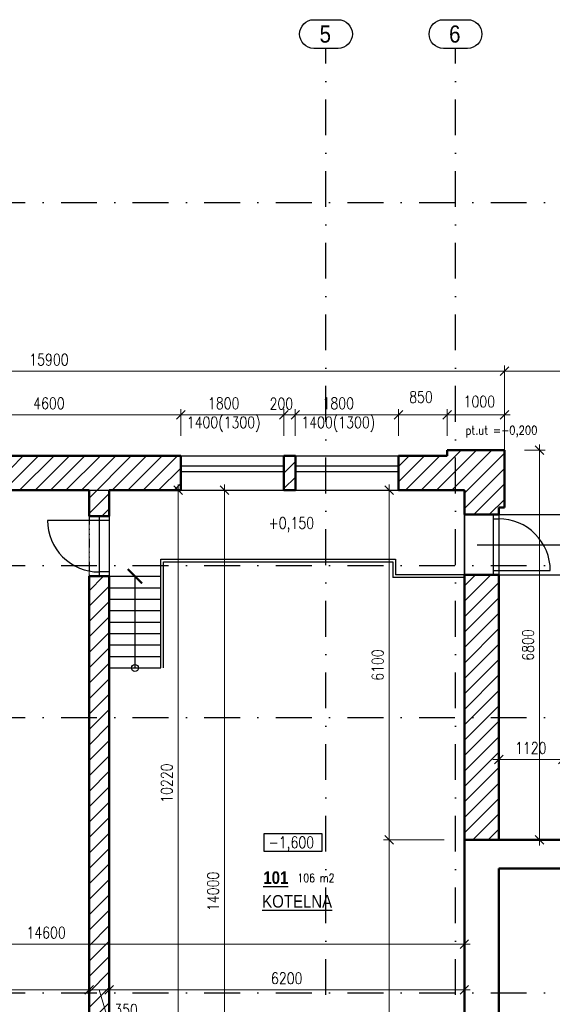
# Model space of a CAD drawing. Header units: millimetres. Extents: x -33711 to 550618, y -222428 to 596511.
# Tile 10 of 256: x 314800 to 324095, y -212454 to -195270. Entities that reach past the tile are written whole.
import ezdxf

# ---------------------------------------------------------------- set-up
doc = ezdxf.new("R2010")
doc.units = ezdxf.units.MM
doc.linetypes.add('DASHDOT', pattern=[0.5, 0.25, -0.125, 0, -0.125])
doc.linetypes.add('DIVIDE', pattern=[8, 3, -1.5, 0.25, -1.5, 0.25, -1.5])
for name, color, linetype in [('IN_C_CERCHOVANA', 7, 'DIVIDE'), ('IN_C_OSA', 6, 'DASHDOT'), ('IN_C_TENKA', 7, 'Continuous'), ('IN_LEGENDA_M', 3, 'Continuous'), ('IN_TEXT', 7, 'Continuous'), ('IN_VYPLNE OTVORU', 151, 'Continuous')]:
    doc.layers.add(name, color=color, linetype=linetype)
for name, color, linetype, lineweight in [('IN_C_TLUSTA', 5, 'Continuous', 50), ('IN_KOTY', 4, 'Continuous', 13), ('IN_SRAFY', 8, 'Continuous', 9)]:
    doc.layers.add(name, color=color, linetype=linetype, lineweight=lineweight)
doc.layers.add('IN_HELP', color=6, linetype='Continuous', plot=False)
doc.styles.add('ARIAL', font='arial.ttf')
doc.styles.add('Koty', font='romand.shx', dxfattribs={"width": 0.8})
doc.styles.add('ROMAND', font='romand.shx', dxfattribs={"width": 0.85})
doc.dimstyles.new('IN_100', dxfattribs={"dimtxt": 200, "dimasz": 150, "dimexe": 100, "dimexo": 350, "dimgap": 100, "dimtad": 1, "dimdec": 4, "dimrnd": 5, "dimdsep": 46, "dimtxsty": 'Koty', "dimblk": 'OBLIQUE', "dimcen": 40, "dimdle": 100, "dimclrd": 256, "dimclrt": 7, "dimadec": 0, "dimazin": 0, "dimtfac": 1, "dimtdec": 4, "dimtmove": 1, "dimatfit": 3, "dimldrblk": 'ARCHTICK', "dimfxl": 500, "dimtolj": 1, "dimtzin": 0, "dimlwd": -1, "dimlwe": -1, "dimarcsym": 0})

# ---------------------------------------------------------------- blocks, each defined once
blk = doc.blocks.new('_Oblique')
at = {"color": 0, "linetype": 'ByBlock', "lineweight": -2}
blk.add_line((-0.5, -0.5), (0.5, 0.5), dxfattribs=at)
blk = doc.blocks.new('*D235')
at = {"layer": 'DEFPOINTS', "color": 0, "transparency": 16777216}
for p in [(323260, -201403), (307360, -202883), (323260, -203783)]:
    blk.add_point(p, dxfattribs=at)
at = {"layer": 'IN_KOTY', "color": 0, "transparency": 16777216}
for p, q in [((307360, -202533), (307360, -201303)), ((323260, -203433), (323260, -201303))]:
    blk.add_line(p, q, dxfattribs=at)
at = {"layer": 'IN_KOTY', "transparency": 16777216}
blk.add_line((307260, -201403), (323360, -201403), dxfattribs=at)
at = {"layer": 'IN_KOTY', "transparency": 16777216, "xscale": 150, "yscale": 150, "zscale": 150, "rotation": 180}
blk.add_blockref('_Oblique', (307360, -201403), dxfattribs=at)
at = {"layer": 'IN_KOTY', "transparency": 16777216, "xscale": 150, "yscale": 150, "zscale": 150}
blk.add_blockref('_Oblique', (323260, -201403), dxfattribs=at)
at = {"layer": 'IN_KOTY', "color": 7, "transparency": 16777216, "insert": (315310, -201203), "char_height": 200, "attachment_point": 5, "style": 'Koty'}
blk.add_mtext('\\A1;15900', dxfattribs=at)
blk = doc.blocks.new('_ArchTick')
at = {"color": 0, "linetype": 'ByBlock', "lineweight": 13, "const_width": 0.15}
blk.add_lwpolyline([(-0.5, -0.5), (0.5, 0.5)], dxfattribs=at)
blk = doc.blocks.new('*D265')
at = {"layer": 'DEFPOINTS', "color": 0, "transparency": 16777216}
for p in [(323260, -202783), (323160, -209583), (323873, -209583)]:
    blk.add_point(p, dxfattribs=at)
at = {"layer": 'IN_KOTY', "transparency": 16777216}
blk.add_line((323873, -202683), (323873, -209683), dxfattribs=at)
at = {"layer": 'IN_KOTY', "color": 0, "transparency": 16777216}
for p, q in [((323610, -202783), (323973, -202783)), ((323510, -209583), (323973, -209583))]:
    blk.add_line(p, q, dxfattribs=at)
at = {"layer": 'IN_KOTY', "transparency": 16777216, "xscale": 150, "yscale": 150, "zscale": 150}
for p, rotation in [((323873, -202783), 90), ((323873, -209583), 270)]:
    blk.add_blockref('_Oblique', p, dxfattribs=dict(at, rotation=rotation))
at = {"layer": 'IN_KOTY', "color": 7, "transparency": 16777216, "insert": (323673, -206183), "char_height": 200, "attachment_point": 5, "rotation": 90, "style": 'Koty'}
blk.add_mtext('\\A1;6800', dxfattribs=at)
blk = doc.blocks.new('*D266')
at = {"layer": 'DEFPOINTS', "color": 0, "transparency": 16777216}
for p in [(324280, -208180), (323160, -209583), (324280, -209583)]:
    blk.add_point(p, dxfattribs=at)
at = {"layer": 'IN_KOTY', "color": 0, "transparency": 16777216}
for p, q in [((323160, -209233), (323160, -208080)), ((324280, -209233), (324280, -208080))]:
    blk.add_line(p, q, dxfattribs=at)
at = {"layer": 'IN_KOTY', "transparency": 16777216}
blk.add_line((323060, -208180), (324380, -208180), dxfattribs=at)
at = {"layer": 'IN_KOTY', "transparency": 16777216, "xscale": 150, "yscale": 150, "zscale": 150, "rotation": 180}
blk.add_blockref('_Oblique', (323160, -208180), dxfattribs=at)
at = {"layer": 'IN_KOTY', "transparency": 16777216, "xscale": 150, "yscale": 150, "zscale": 150}
blk.add_blockref('_Oblique', (324280, -208180), dxfattribs=at)
at = {"layer": 'IN_KOTY', "color": 7, "transparency": 16777216, "insert": (323720, -207980), "char_height": 200, "attachment_point": 5, "style": 'Koty'}
blk.add_mtext('\\A1;1120', dxfattribs=at)
blk = doc.blocks.new('*D306')
at = {"layer": 'DEFPOINTS', "color": 0, "transparency": 16777216}
for p in [(326710, -201403), (326710, -202983), (323260, -203783)]:
    blk.add_point(p, dxfattribs=at)
at = {"layer": 'IN_KOTY', "color": 0, "transparency": 16777216}
for p, q in [((323260, -203433), (323260, -201303)), ((326710, -202633), (326710, -201303))]:
    blk.add_line(p, q, dxfattribs=at)
at = {"layer": 'IN_KOTY', "transparency": 16777216}
blk.add_line((323160, -201403), (326810, -201403), dxfattribs=at)
at = {"layer": 'IN_KOTY', "transparency": 16777216, "xscale": 150, "yscale": 150, "zscale": 150, "rotation": 180}
blk.add_blockref('_Oblique', (323260, -201403), dxfattribs=at)
at = {"layer": 'IN_KOTY', "transparency": 16777216, "xscale": 150, "yscale": 150, "zscale": 150}
blk.add_blockref('_Oblique', (326710, -201403), dxfattribs=at)
at = {"layer": 'IN_KOTY', "color": 7, "transparency": 16777216, "insert": (324985, -201203), "char_height": 200, "attachment_point": 5, "style": 'Koty'}
blk.add_mtext('\\A1;3450', dxfattribs=at)
blk = doc.blocks.new('*D239')
at = {"layer": 'DEFPOINTS', "color": 0, "transparency": 16777216}
for p in [(321410, -202165), (319610, -202883), (321410, -202883)]:
    blk.add_point(p, dxfattribs=at)
at = {"layer": 'IN_KOTY', "color": 0, "transparency": 16777216}
for p, q in [((319610, -202533), (319610, -202065)), ((321410, -202533), (321410, -202065))]:
    blk.add_line(p, q, dxfattribs=at)
at = {"layer": 'IN_KOTY', "transparency": 16777216}
for p, q in [((319610, -202165), (319460, -202165)), ((319610, -202165), (321410, -202165)), ((321410, -202165), (321560, -202165))]:
    blk.add_line(p, q, dxfattribs=at)
at = {"layer": 'IN_KOTY', "transparency": 16777216, "xscale": 150, "yscale": 150, "zscale": 150}
blk.add_blockref('_Oblique', (319610, -202165), dxfattribs=at)
at = {"layer": 'IN_KOTY', "transparency": 16777216, "xscale": 150, "yscale": 150, "zscale": 150, "rotation": 180}
blk.add_blockref('_Oblique', (321410, -202165), dxfattribs=at)
at = {"layer": 'IN_KOTY', "color": 7, "transparency": 16777216, "insert": (320360, -202165), "char_height": 200, "attachment_point": 5, "style": 'Koty'}
blk.add_mtext('\\A1;1800\\P1400(1300)', dxfattribs=at)
blk = doc.blocks.new('*D240')
at = {"layer": 'DEFPOINTS', "color": 0, "transparency": 16777216}
for p in [(323260, -202165), (322260, -202883), (323260, -203283)]:
    blk.add_point(p, dxfattribs=at)
at = {"layer": 'IN_KOTY', "color": 0, "transparency": 16777216}
for p, q in [((322260, -202533), (322260, -202065)), ((323260, -202933), (323260, -202065))]:
    blk.add_line(p, q, dxfattribs=at)
at = {"layer": 'IN_KOTY', "transparency": 16777216}
blk.add_line((322160, -202165), (323360, -202165), dxfattribs=at)
at = {"layer": 'IN_KOTY', "transparency": 16777216, "xscale": 150, "yscale": 150, "zscale": 150, "rotation": 180}
blk.add_blockref('_Oblique', (322260, -202165), dxfattribs=at)
at = {"layer": 'IN_KOTY', "transparency": 16777216, "xscale": 150, "yscale": 150, "zscale": 150}
blk.add_blockref('_Oblique', (323260, -202165), dxfattribs=at)
at = {"layer": 'IN_KOTY', "color": 7, "transparency": 16777216, "insert": (322822, -201934), "char_height": 200, "attachment_point": 5, "style": 'Koty'}
blk.add_mtext('\\A1;1000', dxfattribs=at)
blk = doc.blocks.new('*D241')
at = {"layer": 'DEFPOINTS', "color": 0, "transparency": 16777216}
for p in [(322260, -202165), (321410, -202883), (322260, -202883)]:
    blk.add_point(p, dxfattribs=at)
at = {"layer": 'IN_KOTY', "color": 0, "transparency": 16777216}
for p, q in [((321410, -202533), (321410, -202065)), ((322260, -202533), (322260, -202065))]:
    blk.add_line(p, q, dxfattribs=at)
at = {"layer": 'IN_KOTY', "transparency": 16777216}
blk.add_line((321310, -202165), (322360, -202165), dxfattribs=at)
at = {"layer": 'IN_KOTY', "transparency": 16777216, "xscale": 150, "yscale": 150, "zscale": 150, "rotation": 180}
blk.add_blockref('_Oblique', (321410, -202165), dxfattribs=at)
at = {"layer": 'IN_KOTY', "transparency": 16777216, "xscale": 150, "yscale": 150, "zscale": 150}
blk.add_blockref('_Oblique', (322260, -202165), dxfattribs=at)
at = {"layer": 'IN_KOTY', "color": 7, "transparency": 16777216, "insert": (321803, -201856), "char_height": 200, "attachment_point": 5, "style": 'Koty'}
blk.add_mtext('\\A1;850', dxfattribs=at)
blk = doc.blocks.new('*D242')
at = {"layer": 'DEFPOINTS', "color": 0, "transparency": 16777216}
for p in [(319410, -202165), (319410, -202883), (319610, -202883)]:
    blk.add_point(p, dxfattribs=at)
at = {"layer": 'IN_KOTY', "color": 0, "transparency": 16777216}
for p, q in [((319410, -202533), (319410, -202065)), ((319610, -202533), (319610, -202065))]:
    blk.add_line(p, q, dxfattribs=at)
at = {"layer": 'IN_KOTY', "transparency": 16777216}
blk.add_line((319710, -202165), (319310, -202165), dxfattribs=at)
at = {"layer": 'IN_KOTY', "transparency": 16777216, "xscale": 150, "yscale": 150, "zscale": 150, "rotation": 180}
blk.add_blockref('_Oblique', (319410, -202165), dxfattribs=at)
at = {"layer": 'IN_KOTY', "transparency": 16777216, "xscale": 150, "yscale": 150, "zscale": 150}
blk.add_blockref('_Oblique', (319610, -202165), dxfattribs=at)
at = {"layer": 'IN_KOTY', "color": 7, "transparency": 16777216, "insert": (319367, -201972), "char_height": 200, "attachment_point": 5, "style": 'Koty'}
blk.add_mtext('\\A1;200', dxfattribs=at)
blk = doc.blocks.new('*D312')
at = {"layer": 'DEFPOINTS', "color": 0, "transparency": 16777216}
for p in [(317610, -202165), (317610, -202883), (319410, -202883)]:
    blk.add_point(p, dxfattribs=at)
at = {"layer": 'IN_KOTY', "color": 0, "transparency": 16777216}
for p, q in [((317610, -202533), (317610, -202065)), ((319410, -202533), (319410, -202065))]:
    blk.add_line(p, q, dxfattribs=at)
at = {"layer": 'IN_KOTY', "transparency": 16777216}
for p, q in [((317610, -202165), (317460, -202165)), ((319410, -202165), (317610, -202165)), ((319410, -202165), (319560, -202165))]:
    blk.add_line(p, q, dxfattribs=at)
at = {"layer": 'IN_KOTY', "transparency": 16777216, "xscale": 150, "yscale": 150, "zscale": 150}
blk.add_blockref('_Oblique', (317610, -202165), dxfattribs=at)
at = {"layer": 'IN_KOTY', "transparency": 16777216, "xscale": 150, "yscale": 150, "zscale": 150, "rotation": 180}
blk.add_blockref('_Oblique', (319410, -202165), dxfattribs=at)
at = {"layer": 'IN_KOTY', "color": 7, "transparency": 16777216, "insert": (318360, -202165), "char_height": 200, "attachment_point": 5, "style": 'Koty'}
blk.add_mtext('\\A1;1800\\P1400(1300)', dxfattribs=at)
blk = doc.blocks.new('*D313')
at = {"layer": 'DEFPOINTS', "color": 0, "transparency": 16777216}
for p in [(313010, -202165), (313010, -202883), (317610, -202883)]:
    blk.add_point(p, dxfattribs=at)
at = {"layer": 'IN_KOTY', "color": 0, "transparency": 16777216}
for p, q in [((313010, -202533), (313010, -202065)), ((317610, -202533), (317610, -202065))]:
    blk.add_line(p, q, dxfattribs=at)
at = {"layer": 'IN_KOTY', "transparency": 16777216}
blk.add_line((317710, -202165), (312910, -202165), dxfattribs=at)
at = {"layer": 'IN_KOTY', "transparency": 16777216, "xscale": 150, "yscale": 150, "zscale": 150, "rotation": 180}
blk.add_blockref('_Oblique', (313010, -202165), dxfattribs=at)
at = {"layer": 'IN_KOTY', "transparency": 16777216, "xscale": 150, "yscale": 150, "zscale": 150}
blk.add_blockref('_Oblique', (317610, -202165), dxfattribs=at)
at = {"layer": 'IN_KOTY', "color": 7, "transparency": 16777216, "insert": (315310, -201965), "char_height": 200, "attachment_point": 5, "style": 'Koty'}
blk.add_mtext('\\A1;4600', dxfattribs=at)
blk = doc.blocks.new('*D323')
at = {"layer": 'DEFPOINTS', "color": 0, "transparency": 16777216}
for p in [(307960, -203483), (316010, -203483), (316010, -212199)]:
    blk.add_point(p, dxfattribs=at)
at = {"layer": 'IN_KOTY', "color": 0, "transparency": 16777216}
for p, q in [((307960, -203833), (307960, -212299)), ((316010, -203833), (316010, -212299))]:
    blk.add_line(p, q, dxfattribs=at)
at = {"layer": 'IN_KOTY', "transparency": 16777216}
blk.add_line((307860, -212199), (316110, -212199), dxfattribs=at)
at = {"layer": 'IN_KOTY', "transparency": 16777216, "xscale": 150, "yscale": 150, "zscale": 150, "rotation": 180}
blk.add_blockref('_Oblique', (307960, -212199), dxfattribs=at)
at = {"layer": 'IN_KOTY', "transparency": 16777216, "xscale": 150, "yscale": 150, "zscale": 150}
blk.add_blockref('_Oblique', (316010, -212199), dxfattribs=at)
at = {"layer": 'IN_KOTY', "color": 7, "transparency": 16777216, "insert": (311985, -211999), "char_height": 200, "attachment_point": 5, "style": 'Koty'}
blk.add_mtext('\\A1;8050', dxfattribs=at)
blk = doc.blocks.new('*D324')
at = {"layer": 'DEFPOINTS', "color": 0, "transparency": 16777216}
for p in [(316010, -203483), (316360, -210322), (316360, -212199)]:
    blk.add_point(p, dxfattribs=at)
at = {"layer": 'IN_KOTY', "color": 0, "transparency": 16777216}
for p, q in [((316010, -203833), (316010, -212299)), ((316360, -210672), (316360, -212299))]:
    blk.add_line(p, q, dxfattribs=at)
at = {"layer": 'IN_KOTY', "transparency": 16777216}
for p, q in [((315910, -212199), (316460, -212199)), ((316185, -212199), (316350, -212749)), ((316350, -212749), (316962, -212749))]:
    blk.add_line(p, q, dxfattribs=at)
at = {"layer": 'IN_KOTY', "transparency": 16777216, "xscale": 150, "yscale": 150, "zscale": 150, "rotation": 180}
blk.add_blockref('_Oblique', (316010, -212199), dxfattribs=at)
at = {"layer": 'IN_KOTY', "transparency": 16777216, "xscale": 150, "yscale": 150, "zscale": 150}
blk.add_blockref('_Oblique', (316360, -212199), dxfattribs=at)
at = {"layer": 'IN_KOTY', "color": 7, "transparency": 16777216, "insert": (316656, -212549), "char_height": 200, "attachment_point": 5, "style": 'Koty'}
blk.add_mtext('\\A1;350', dxfattribs=at)
blk = doc.blocks.new('*D325')
at = {"layer": 'DEFPOINTS', "color": 0, "transparency": 16777216}
for p in [(316360, -210322), (322560, -210193), (322560, -212199)]:
    blk.add_point(p, dxfattribs=at)
at = {"layer": 'IN_KOTY', "color": 0, "transparency": 16777216}
for p, q in [((322560, -210543), (322560, -212299)), ((316360, -210672), (316360, -212299))]:
    blk.add_line(p, q, dxfattribs=at)
at = {"layer": 'IN_KOTY', "transparency": 16777216}
blk.add_line((316260, -212199), (322660, -212199), dxfattribs=at)
at = {"layer": 'IN_KOTY', "transparency": 16777216, "xscale": 150, "yscale": 150, "zscale": 150, "rotation": 180}
blk.add_blockref('_Oblique', (316360, -212199), dxfattribs=at)
at = {"layer": 'IN_KOTY', "transparency": 16777216, "xscale": 150, "yscale": 150, "zscale": 150}
blk.add_blockref('_Oblique', (322560, -212199), dxfattribs=at)
at = {"layer": 'IN_KOTY', "color": 7, "transparency": 16777216, "insert": (319460, -211999), "char_height": 200, "attachment_point": 5, "style": 'Koty'}
blk.add_mtext('\\A1;6200', dxfattribs=at)
blk = doc.blocks.new('*D329')
at = {"layer": 'DEFPOINTS', "color": 0, "transparency": 16777216}
for p in [(316360, -203483), (316360, -213703), (317566, -213703)]:
    blk.add_point(p, dxfattribs=at)
at = {"layer": 'IN_KOTY', "transparency": 16777216}
blk.add_line((317566, -203383), (317566, -213803), dxfattribs=at)
at = {"layer": 'IN_KOTY', "color": 0, "transparency": 16777216}
for p, q in [((316710, -203483), (317666, -203483)), ((316710, -213703), (317666, -213703))]:
    blk.add_line(p, q, dxfattribs=at)
at = {"layer": 'IN_KOTY', "transparency": 16777216, "xscale": 150, "yscale": 150, "zscale": 150}
for p, rotation in [((317566, -203483), 90), ((317566, -213703), 270)]:
    blk.add_blockref('_Oblique', p, dxfattribs=dict(at, rotation=rotation))
at = {"layer": 'IN_KOTY', "color": 7, "transparency": 16777216, "insert": (317366, -208593), "char_height": 200, "attachment_point": 5, "rotation": 90, "style": 'Koty'}
blk.add_mtext('\\A1;10220', dxfattribs=at)
blk = doc.blocks.new('*D331')
at = {"layer": 'DEFPOINTS', "color": 0, "transparency": 16777216}
for p in [(316360, -203483), (316360, -217483), (318376, -217483)]:
    blk.add_point(p, dxfattribs=at)
at = {"layer": 'IN_KOTY', "transparency": 16777216}
blk.add_line((318376, -203383), (318376, -217583), dxfattribs=at)
at = {"layer": 'IN_KOTY', "color": 0, "transparency": 16777216}
for p, q in [((316710, -203483), (318476, -203483)), ((316710, -217483), (318476, -217483))]:
    blk.add_line(p, q, dxfattribs=at)
at = {"layer": 'IN_KOTY', "transparency": 16777216, "xscale": 150, "yscale": 150, "zscale": 150}
for p, rotation in [((318376, -203483), 90), ((318376, -217483), 270)]:
    blk.add_blockref('_Oblique', p, dxfattribs=dict(at, rotation=rotation))
at = {"layer": 'IN_KOTY', "color": 7, "transparency": 16777216, "insert": (318176, -210483), "char_height": 200, "attachment_point": 5, "rotation": 90, "style": 'Koty'}
blk.add_mtext('\\A1;14000', dxfattribs=at)
blk = doc.blocks.new('*D332')
at = {"layer": 'DEFPOINTS', "color": 0, "transparency": 16777216}
for p in [(322560, -209583), (321248, -217483), (322560, -217483)]:
    blk.add_point(p, dxfattribs=at)
at = {"layer": 'IN_KOTY', "color": 0, "transparency": 16777216}
for p, q in [((322210, -209583), (321148, -209583)), ((322210, -217483), (321148, -217483))]:
    blk.add_line(p, q, dxfattribs=at)
at = {"layer": 'IN_KOTY', "transparency": 16777216}
blk.add_line((321248, -209483), (321248, -217583), dxfattribs=at)
at = {"layer": 'IN_KOTY', "transparency": 16777216, "xscale": 150, "yscale": 150, "zscale": 150}
for p, rotation in [((321248, -209583), 90), ((321248, -217483), 270)]:
    blk.add_blockref('_Oblique', p, dxfattribs=dict(at, rotation=rotation))
at = {"layer": 'IN_KOTY', "color": 7, "transparency": 16777216, "insert": (321048, -213533), "char_height": 200, "attachment_point": 5, "rotation": 90, "style": 'Koty'}
blk.add_mtext('\\A1;7900', dxfattribs=at)
blk = doc.blocks.new('*D333')
at = {"layer": 'DEFPOINTS', "color": 0, "transparency": 16777216}
for p in [(307960, -203483), (322560, -203483), (322560, -211404)]:
    blk.add_point(p, dxfattribs=at)
at = {"layer": 'IN_KOTY', "color": 0, "transparency": 16777216}
for p, q in [((307960, -203833), (307960, -211504)), ((322560, -203833), (322560, -211504))]:
    blk.add_line(p, q, dxfattribs=at)
at = {"layer": 'IN_KOTY', "transparency": 16777216}
blk.add_line((307860, -211404), (322660, -211404), dxfattribs=at)
at = {"layer": 'IN_KOTY', "transparency": 16777216, "xscale": 150, "yscale": 150, "zscale": 150, "rotation": 180}
blk.add_blockref('_Oblique', (307960, -211404), dxfattribs=at)
at = {"layer": 'IN_KOTY', "transparency": 16777216, "xscale": 150, "yscale": 150, "zscale": 150}
blk.add_blockref('_Oblique', (322560, -211404), dxfattribs=at)
at = {"layer": 'IN_KOTY', "color": 7, "transparency": 16777216, "insert": (315260, -211204), "char_height": 200, "attachment_point": 5, "style": 'Koty'}
blk.add_mtext('\\A1;14600', dxfattribs=at)
blk = doc.blocks.new('*D334')
at = {"layer": 'DEFPOINTS', "color": 0, "transparency": 16777216}
for p in [(321248, -203483), (322560, -203483), (322560, -209583)]:
    blk.add_point(p, dxfattribs=at)
at = {"layer": 'IN_KOTY', "transparency": 16777216}
blk.add_line((321248, -209683), (321248, -203383), dxfattribs=at)
at = {"layer": 'IN_KOTY', "color": 0, "transparency": 16777216}
for p, q in [((322210, -203483), (321148, -203483)), ((322210, -209583), (321148, -209583))]:
    blk.add_line(p, q, dxfattribs=at)
at = {"layer": 'IN_KOTY', "transparency": 16777216, "xscale": 150, "yscale": 150, "zscale": 150}
for p, rotation in [((321248, -203483), 90), ((321248, -209583), 270)]:
    blk.add_blockref('_Oblique', p, dxfattribs=dict(at, rotation=rotation))
at = {"layer": 'IN_KOTY', "color": 7, "transparency": 16777216, "insert": (321048, -206533), "char_height": 200, "attachment_point": 5, "rotation": 90, "style": 'Koty'}
blk.add_mtext('\\A1;6100', dxfattribs=at)

msp = doc.modelspace()

# ---------------------------------------------------------------- hatches: boundary and pattern name
at = {"layer": 'IN_SRAFY'}
h = msp.add_hatch(dxfattribs=at)
h.set_pattern_fill('ANSI31', scale=60, style=0)
h.set_pattern_definition([(45, (200164.81, -209815.08), (-134.70384, 134.70384), [])])
h.paths.add_polyline_path([(326935.47666, -204707.64464, 1), (329935.47666, -204707.64464, 1)], flags=0)
h.paths.add_polyline_path([(307960.47666, -210302.64464), (307360.47666, -210302.64464), (307360.47666, -213402.64464), (307960.47666, -213402.64464)])
h.paths.add_polyline_path([(307960.47666, -208052.64464), (307360.47666, -208052.64464), (307360.47666, -208302.64464), (307960.47666, -208302.64464)])
h.paths.add_polyline_path([(309410.47666, -202882.64464), (308360.47666, -202882.64464), (308360.47666, -202782.64464), (307360.47666, -202782.64464), (307360.47666, -206052.64464), (307960.47666, -206052.64464), (307960.47666, -203482.64464), (309410.47666, -203482.64464)])
h.paths.add_polyline_path([(317610.47666, -202882.64464), (313010.47666, -202882.64464), (313010.47666, -203482.64464), (316010.47666, -203482.64464), (316360.47666, -203482.64464), (317610.47666, -203482.64464)])
h.paths.add_polyline_path([(323260.47666, -202782.64464), (322260.47666, -202782.64464), (322260.47666, -202882.64464), (321410.47666, -202882.64464), (321410.47666, -203482.64464), (322560.47666, -203482.64464), (322560.47658, -203907.64464), (323160.47666, -203907.64464), (323160.47666, -203782.64464), (323260.47666, -203782.64464)])
h.paths.add_polyline_path([(323160.47666, -204957.64464), (322560.47638, -204957.64464), (322560.47548, -209582.64453), (323160.47666, -209582.64464)])
h.paths.add_polyline_path([(319610.47666, -202882.64464), (319410.47666, -202882.64464), (319410.47666, -203482.64464), (319610.47666, -203482.64464)])
h.paths.add_polyline_path([(316360.47666, -204982.64464), (316010.47666, -204982.64464), (316010.47666, -213402.64464), (316010.47666, -213702.64464), (316360.47666, -213702.64464)])
h.paths.add_polyline_path([(316360.47666, -203482.64464), (316010.47666, -203482.64464), (316010.47666, -203932.64464), (316360.47666, -203932.64464)])
h.paths.add_polyline_path([(316010.47666, -213402.64464), (311270.47388, -213402.64464), (311270.47388, -213702.64464), (316010.47666, -213702.64464)])
h.paths.add_polyline_path([(330160.47666, -202982.64464), (326710.47666, -202982.64464), (326710.47666, -206432.64464), (330160.47666, -206432.64464)])
h.paths.add_polyline_path([(326935.47666, -204707.64464, -1), (329935.47666, -204707.64464, -1)], flags=16)
h.paths.add_polyline_path([(327798.02783, -204748.00191), (328343.89345, -204748.00191), (328343.89345, -204294.64584), (327798.02783, -204294.64584)], flags=8)
h.paths.add_polyline_path([(327779.94373, -205216.16435), (328746.24045, -205216.16435), (328746.24045, -204762.80828), (327779.94373, -204762.80828)], flags=8)
h.paths.add_polyline_path([(328430.29824, -204663.63598), (329366.72681, -204663.63598), (329366.72681, -204410.06455), (328430.29824, -204410.06455)], flags=8)
h.paths.add_polyline_path([(327393.72179, -203918.43957), (329168.72179, -203918.43957), (329168.72179, -203693.43957), (327393.72179, -203693.43957)], flags=8)
h.paths.add_polyline_path([(326430.83381, -205887.78644), (327345.11952, -205887.78644), (327345.11952, -205587.78644), (326430.83381, -205587.78644)], flags=25)
h.paths.add_polyline_path([(326430.83381, -205887.78644), (327345.11952, -205887.78644), (327345.11952, -205587.78644), (326430.83381, -205587.78644)], flags=25)
h.paths.add_polyline_path([(327798.02783, -204748.00191), (328343.89345, -204748.00191), (328343.89345, -204294.64584), (327798.02783, -204294.64584)], flags=8)
h.paths.add_polyline_path([(327779.94373, -205216.16435), (328746.24045, -205216.16435), (328746.24045, -204762.80828), (327779.94373, -204762.80828)], flags=8)
h.paths.add_polyline_path([(328430.29824, -204663.63598), (329366.72681, -204663.63598), (329366.72681, -204410.06455), (328430.29824, -204410.06455)], flags=8)
h.paths.add_polyline_path([(327393.72179, -203918.43957), (329168.72179, -203918.43957), (329168.72179, -203693.43957), (327393.72179, -203693.43957)], flags=8)

# ---------------------------------------------------------------- linework, layer by layer
at = {"layer": 'IN_C_CERCHOVANA', "ltscale": 50}
msp.add_line((316010.47666, -203932.64464), (316010.47666, -204982.64464), dxfattribs=at)
at = {"layer": 'IN_C_OSA', "color": 4, "ltscale": 2500}
for p, q in [((320145.47557, -221038.80846), (320145.47557, -195770.00773)), ((322405.47557, -221038.80846), (322405.47557, -195770.00773)), ((295519.51551, -198462.64377), (356092.68823, -198462.64377)), ((295519.51551, -204797.64377), (356092.68823, -204797.64377)), ((295519.51551, -207447.64377), (356092.68823, -207447.64377)), ((295519.51551, -212252.64377), (356092.68823, -212252.64377))]:
    msp.add_line(p, q, dxfattribs=at)
at = {"layer": 'IN_C_OSA', "color": 4, "linetype": 'ByBlock'}
for points in [[(319934.22068, -195770.00773, -1), (319934.22068, -195270.00773), (320356.73045, -195270.00773, -1), (320356.73045, -195770.00773)], [(322194.22068, -195770.00773, -1), (322194.22068, -195270.00773), (322616.73045, -195270.00773, -1), (322616.73045, -195770.00773)]]:
    msp.add_lwpolyline(points, format="xyb", close=True, dxfattribs=at)
at = {"layer": 'IN_C_TENKA'}
for p, q in [((317610.47666, -202882.64464), (319410.47666, -202882.64464)), ((319610.47666, -202882.64464), (321410.47666, -202882.64464)), ((316010.47666, -203482.64464), (316360.47666, -203482.64464)), ((317610.47666, -203482.64464), (319410.47666, -203482.64464)), ((319610.47666, -203482.64464), (321410.47666, -203482.64464)), ((322560.47658, -203907.64464), (322560.47638, -204957.64464)), ((323060.47666, -203907.64464), (323060.47666, -204957.64464)), ((323160.47666, -203907.64464), (323160.47666, -204957.64464)), ((323160.47666, -203907.64464), (326710.47666, -203907.64464)), ((323060.47666, -203982.64464), (323160.47666, -203982.64464)), ((322783.92897, -204432.64464), (324265.75509, -204432.64464)), ((317260.47664, -206582.64464), (317260.47663, -204682.64473)), ((317260.47666, -204682.64473), (321360.47643, -204682.6454)), ((317310.47664, -206582.64464), (317310.47663, -204732.65617)), ((317310.47663, -204732.65617), (321310.47643, -204733.57094)), ((321310.47643, -204733.57094), (321310.47637, -205007.64442)), ((321360.47643, -204682.6454), (321360.47638, -204957.64441)), ((316360.47666, -204982.64464), (317260.47666, -204982.64464)), ((322560.47638, -204957.64464), (321360.47638, -204957.64441)), ((323060.47666, -204882.64464), (323160.47666, -204882.64464)), ((323160.47666, -204957.64464), (326710.47666, -204957.64464)), ((322560.47637, -205007.64464), (321310.47637, -205007.64442)), ((316360.47666, -205182.64464), (317260.47666, -205182.64464)), ((316360.47666, -205382.64464), (317260.47666, -205382.64464)), ((316360.47666, -205582.64464), (317260.47666, -205582.64464)), ((316360.47666, -205782.64464), (317260.47666, -205782.64464)), ((316360.47666, -205982.64464), (317260.47666, -205982.64464)), ((316360.47666, -206182.64464), (317260.47666, -206182.64464)), ((316360.47666, -206382.64464), (317260.47666, -206382.64464)), ((316360.47666, -206582.64464), (317260.47666, -206582.64464))]:
    msp.add_line(p, q, dxfattribs=at)
msp.add_circle((316810.47666, -206582.64464), 60, dxfattribs=at)
at = {"layer": 'IN_C_TLUSTA'}
for p, q in [((313010.47666, -202882.64464), (317610.47666, -202882.64464)), ((317610.47666, -203482.64464), (317610.47666, -202882.64464)), ((319410.47666, -203482.64464), (319410.47666, -202882.64464)), ((319410.47666, -202882.64464), (319610.47666, -202882.64464)), ((319610.47666, -203482.64464), (319610.47666, -202882.64464)), ((321410.47666, -203482.64464), (321410.47666, -202882.64464)), ((321410.47666, -202882.64464), (322260.47666, -202882.64464)), ((322260.47666, -202782.64464), (322260.47666, -202882.64464)), ((322260.47666, -202782.64464), (323260.47666, -202782.64464)), ((323260.47666, -202782.64464), (323260.47666, -203782.64464)), ((313010.47666, -203482.64464), (316010.47666, -203482.64464)), ((316010.47666, -203932.64464), (316010.47666, -203482.64464)), ((316360.47666, -203932.64464), (316360.47666, -203482.64464)), ((316360.47666, -203482.64464), (317610.47666, -203482.64464)), ((319410.47666, -203482.64464), (319610.47666, -203482.64464)), ((321410.47666, -203482.64464), (322560.47666, -203482.64464)), ((322560.47666, -203482.64464), (322560.47658, -203907.64464)), ((323160.47666, -203782.64464), (323160.47666, -203907.64464)), ((323260.47666, -203782.64464), (323160.47666, -203782.64464)), ((316010.47666, -203932.64464), (316360.47666, -203932.64464)), ((322560.47658, -203907.64464), (323160.47666, -203907.64464)), ((316010.47666, -213402.64464), (316010.47666, -204982.64464)), ((316010.47666, -204982.64464), (316360.47666, -204982.64464)), ((316360.47666, -213702.64464), (316360.47666, -204982.64464)), ((322560.47638, -204957.64464), (322560.47548, -209582.64453)), ((322560.47638, -204957.64464), (323160.47666, -204957.64464)), ((323160.47666, -204957.64464), (323160.47666, -209582.64464))]:
    msp.add_line(p, q, dxfattribs=at)
at = {"layer": 'IN_C_TLUSTA', "color": 8}
for p, q in [((322560.47548, -209582.64453), (322560.47394, -217482.64464)), ((323160.47666, -209582.64464), (322560.47548, -209582.64453)), ((323160.47666, -209582.64464), (324280.47666, -209582.64464)), ((323160.47666, -210082.64464), (323160.47666, -217782.64464)), ((323160.47666, -210082.64464), (324280.47666, -210082.64464))]:
    msp.add_line(p, q, dxfattribs=at)
at = {"layer": 'IN_TEXT', "linetype": 'ByBlock'}
msp.add_lwpolyline([(319064.51787, -209473.86878), (320071.54088, -209473.86878), (320071.54088, -209785.46582), (319064.51787, -209785.46582)], close=True, dxfattribs=at)
at = {"layer": 'IN_VYPLNE OTVORU'}
for p, q in [((317610.47666, -203057.64464), (319410.47666, -203057.64464)), ((319610.47666, -203057.64464), (321410.47666, -203057.64464)), ((317610.47666, -203157.64464), (319410.47666, -203157.64464)), ((319610.47666, -203157.64464), (321410.47666, -203157.64464)), ((316185.47666, -203932.64464), (316185.47666, -204982.64464)), ((316360.47666, -203932.64464), (316360.47666, -204982.64464)), ((316360.47666, -204007.64464), (316185.47666, -204007.64464)), ((316360.47666, -204907.64464), (316185.47666, -204907.64464))]:
    msp.add_line(p, q, dxfattribs=at)
for points in [[(316185.47666, -204007.64464), (315285.47666, -204007.64464, 0.4142135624), (316185.47666, -204907.64464)], [(323160.47666, -204882.64464), (324060.47666, -204882.64464, 0.4142135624), (323160.47666, -203982.64464)]]:
    msp.add_lwpolyline(points, format="xyb", dxfattribs=at)

# ---------------------------------------------------------------- texts
at = {"layer": 'IN_C_OSA', "color": 4, "linetype": 'ByBlock', "style": 'ARIAL', "width": 0.85}
for s, p in [('5', (320034.22068, -195670.00773)), ('6', (322294.22068, -195670.00773))]:
    msp.add_text(s, height=300, dxfattribs=at).set_placement(p)
at = {"layer": 'IN_HELP', "linetype": 'ByBlock', "insert": (319646.01804, -210173.97269), "char_height": 150, "width": 901.5, "attachment_point": 1, "style": 'Koty'}
msp.add_mtext('\\pt450;106 m2', dxfattribs=at)
at = {"layer": 'IN_LEGENDA_M', "color": 3, "insert": (319032.29721, -210546.91765), "char_height": 220, "width": 1280.0758527, "attachment_point": 1, "style": 'ROMAND'}
msp.add_mtext('{\\fArial|b0|i0|c238|p34;\\LKOTELNA}', dxfattribs=at)
at = {"layer": 'IN_TEXT', "insert": (322579.10394, -202560.82841), "char_height": 150, "width": 2497.377199, "attachment_point": 7, "style": 'ROMAND'}
msp.add_mtext('{\\C0;pt.ut =-0,200}', dxfattribs=at)
at = {"layer": 'IN_TEXT', "linetype": 'ByBlock', "char_height": 200, "width": 827.5, "attachment_point": 1, "style": 'Koty'}
for s, insert in [('\\pi-1.4881,t598.51;+0,150', (319144.29955, -203953.73141)), ('\\pi-1.4881,t598.51;-1,600', (319144.29955, -209526.28678))]:
    msp.add_mtext(s, dxfattribs=dict(at, insert=insert))

# ---------------------------------------------------------------- dimensions: what is measured, and where the dimension line sits
at = {"layer": 'IN_KOTY'}
for base, p1, p2, picture, middle in [((323260.47666, -201402.58948), (307360.47666, -202882.64464), (323260.47666, -203782.64464), '*D235', (315310.47666, -201202.58948)), ((326710.47666, -201402.58948), (323260.47666, -203782.64464), (326710.47666, -202982.64464), '*D306', (324985.47666, -201202.58948)), ((313010.47666, -202165.18866), (317610.47666, -202882.64464), (313010.47666, -202882.64464), '*D313', (315310.47666, -201965.18866)), ((316010.47666, -212198.81606), (307960.47666, -203482.64464), (316010.47666, -203482.64464), '*D323', (311985.47666, -211998.81606)), ((316360.47666, -212198.81606), (316010.47666, -203482.64464), (316360.47666, -210322.20556), '*D324', (316450.47666, -212548.81606)), ((324280.47666, -208179.56263), (323160.47666, -209582.64464), (324280.47666, -209582.64464), '*D266', (323720.47666, -207979.56263))]:
    dim = msp.add_linear_dim(base=base, p1=p1, p2=p2, dimstyle='IN_100', dxfattribs=at)
    dim.commit()
    dim.dimension.update_dxf_attribs({"geometry": picture, "text_midpoint": middle})
for base, p1, p2, picture, middle in [((322260.47666, -202165.18866), (321410.47666, -202882.64464), (322260.47666, -202882.64464), '*D241', (321802.80462, -201855.56749)), ((319410.47666, -202165.18866), (319610.47666, -202882.64464), (319410.47666, -202882.64464), '*D242', (319366.77956, -201972.2765)), ((323260.47666, -202165.18866), (322260.47666, -202882.64464), (323260.47666, -203282.64464), '*D240', (322821.90999, -201933.83177))]:
    dim = msp.add_linear_dim(base=base, p1=p1, p2=p2, dimstyle='IN_100', override={"dimtmove": 2}, dxfattribs=at)
    dim.commit()
    dim.dimension.update_dxf_attribs({"geometry": picture, "text_midpoint": middle, "dimtype": 160})
for base, p1, p2, picture, middle in [((317610.47666, -202165.18866), (319410.47666, -202882.64464), (317610.47666, -202882.64464), '*D312', (318360.47666, -202165.18866)), ((321410.47666, -202165.18866), (319610.47666, -202882.64464), (321410.47666, -202882.64464), '*D239', (320360.47666, -202165.18866))]:
    dim = msp.add_linear_dim(base=base, p1=p1, p2=p2, text='<>\\P1400(1300)', dimstyle='IN_100', override={"dimtmove": 2}, dxfattribs=at)
    dim.commit()
    dim.dimension.update_dxf_attribs({"geometry": picture, "text_midpoint": middle, "dimtype": 160})
for base, p1, p2, picture, middle in [((323873.33327, -209582.64464), (323260.47666, -202782.64464), (323160.47666, -209582.64464), '*D265', (323673.33327, -206182.64464)), ((317565.5913, -213702.64464), (316360.47666, -203482.64464), (316360.47666, -213702.64464), '*D329', (317365.5913, -208592.64464)), ((318375.526, -217482.64464), (316360.47666, -203482.64464), (316360.47666, -217482.64464), '*D331', (318175.526, -210482.64464)), ((321247.75452, -203482.64464), (322560.47548, -209582.64453), (322560.47666, -203482.64464), '*D334', (321047.75452, -206532.64459)), ((321247.75452, -217482.64464), (322560.47548, -209582.64453), (322560.47548, -217482.64464), '*D332', (321047.75452, -213532.64459))]:
    dim = msp.add_linear_dim(base=base, p1=p1, p2=p2, angle=90, dimstyle='IN_100', dxfattribs=at)
    dim.commit()
    dim.dimension.update_dxf_attribs({"geometry": picture, "text_midpoint": middle})

# ---------------------------------------------------------------- leaders
at = {"layer": 'IN_C_TENKA'}
msp.add_leader([(316810.47666, -204982.64464), (316810.47666, -206582.64464)], dimstyle='IN_100', override={"dimasz": 250, "dimtad": 0}, dxfattribs=at)

# ---------------------------------------------------------------- next in the draw order: texts
at = {"layer": 'IN_LEGENDA_M', "color": 3, "insert": (319051.91201, -210133.38004), "char_height": 220, "width": 407.1865763, "attachment_point": 1, "style": 'ROMAND', "bg_fill": 2}
msp.add_mtext('{\\fArial|b1|i0|c238|p34;\\L101}', dxfattribs=at)

# ---------------------------------------------------------------- next in the draw order: dimensions: what is measured, and where the dimension line sits
at = {"layer": 'IN_KOTY'}
for base, p1, p2, picture, middle in [((322560.47666, -211404.23274), (307960.47666, -203482.64464), (322560.47666, -203482.64748), '*D333', (315260.47666, -211204.23274)), ((322560.47536, -212198.81606), (316360.47666, -210322.20556), (322560.47536, -210192.60345), '*D325', (319460.47601, -211998.81606))]:
    dim = msp.add_linear_dim(base=base, p1=p1, p2=p2, dimstyle='IN_100', dxfattribs=at)
    dim.commit()
    dim.dimension.update_dxf_attribs({"geometry": picture, "text_midpoint": middle})

doc.saveas('drawing.dxf')
